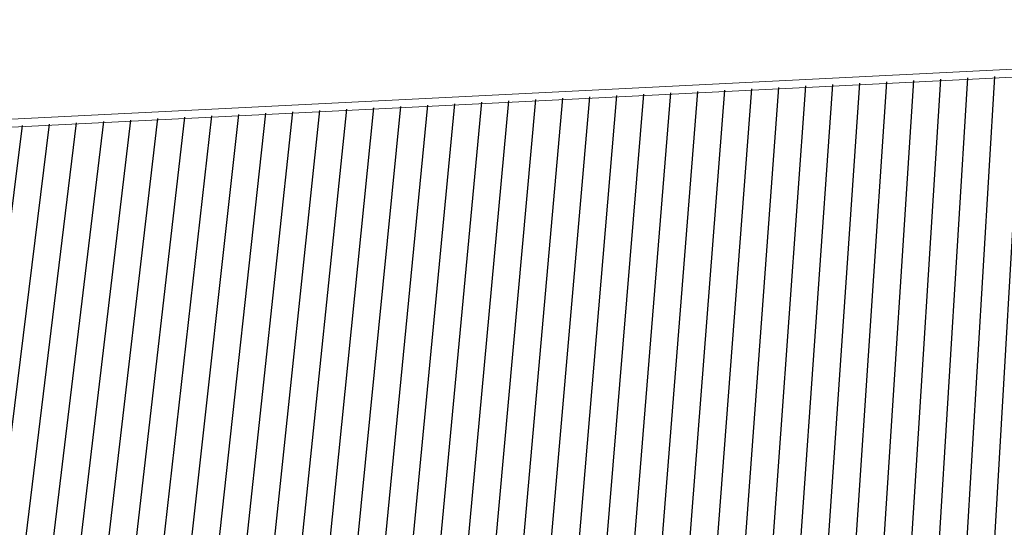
# Model space of a CAD drawing. Header units: centimetres. Extents: x 657501712 to 657529232, y 555122765 to 555182979.
# Tile 58 of 78: x 657505893 to 657506176, y 555124517 to 555124662. Entities that reach past the tile are written whole.
import ezdxf

# ---------------------------------------------------------------- set-up
doc = ezdxf.new("R2010")
doc.units = ezdxf.units.CM
doc.header["$LTSCALE"] = 0.1
doc.linetypes.add('ZKZOK_PW_06_00_300$0$Kreska', pattern=[6.349999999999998, 3.174999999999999, -3.174999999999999])
for name, color, linetype in [('xrefs', 7, 'Continuous'), ('ZKZOK_PW_06_00_300$0$A_GB_100T', 2, 'Continuous'), ('ZKZOK_PW_06_00_300$0$S_GB_309H', 9, 'Continuous')]:
    doc.layers.add(name, color=color, linetype=linetype)
doc.layers.add('ZKZOK_PW_06_00_300$0$S-BEAM', color=3, linetype='Continuous', lineweight=9)

# ---------------------------------------------------------------- blocks, each defined once
blk = doc.blocks.new('ZKZOK_PW_06_00_300$0$HEA-Dwuteowniki szerokostopowe-Belka - HEA 500-459381-12')
at = {"layer": 'ZKZOK_PW_06_00_300$0$S-BEAM', "color": 1}
for p, q in [((8632.756327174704, 8028.477432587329), (21207.73060000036, 8657.226146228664)), ((8633.904892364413, 8005.506128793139), (21208.87916519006, 8634.254842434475))]:
    blk.add_line(p, q, dxfattribs=at)
blk = doc.blocks.new('ZKZOK_PW_06_00_300$0$A$C07DC673D')
at = {"layer": 'ZKZOK_PW_06_00_300$0$S-BEAM', "linetype": 'ZKZOK_PW_06_00_300$0$Kreska'}
blk.add_blockref('ZKZOK_PW_06_00_300$0$HEA-Dwuteowniki szerokostopowe-Belka - HEA 500-459381-12', (-21311.53996276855, -3.814697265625e-06), dxfattribs=at)
blk = doc.blocks.new('wer')
at = {"layer": 'ZKZOK_PW_06_00_300$0$S_GB_309H'}
h = blk.add_hatch(dxfattribs=at)
h.set_pattern_fill('LINE', color=251, scale=25, angle=98.07983563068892)
h.set_pattern_definition([(90, (-16312.64784622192, 37584.72996616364), (-79.375, 6.394884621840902e-14), [])])
h.paths.add_polyline_path([(-25255.02553367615, 6000.000001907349), (-25255.02553653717, 8007.306642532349), (-12750.02553749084, 8637.441407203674), (-12750.02553939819, 6000.000001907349)])
at = {"layer": 'ZKZOK_PW_06_00_300$0$A_GB_100T', "color": 251}
blk.add_blockref('ZKZOK_PW_06_00_300$0$A$C07DC673D', (-12600.02553272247, 0.0002851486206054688), dxfattribs=at)

msp = doc.modelspace()

# ---------------------------------------------------------------- block references
at = {"layer": 'xrefs', "xscale": 0.1, "yscale": 0.1, "zscale": 0.1}
msp.add_blockref('wer', (657507732.19427, 555123796.7207938), dxfattribs=at)

doc.saveas('drawing.dxf')
